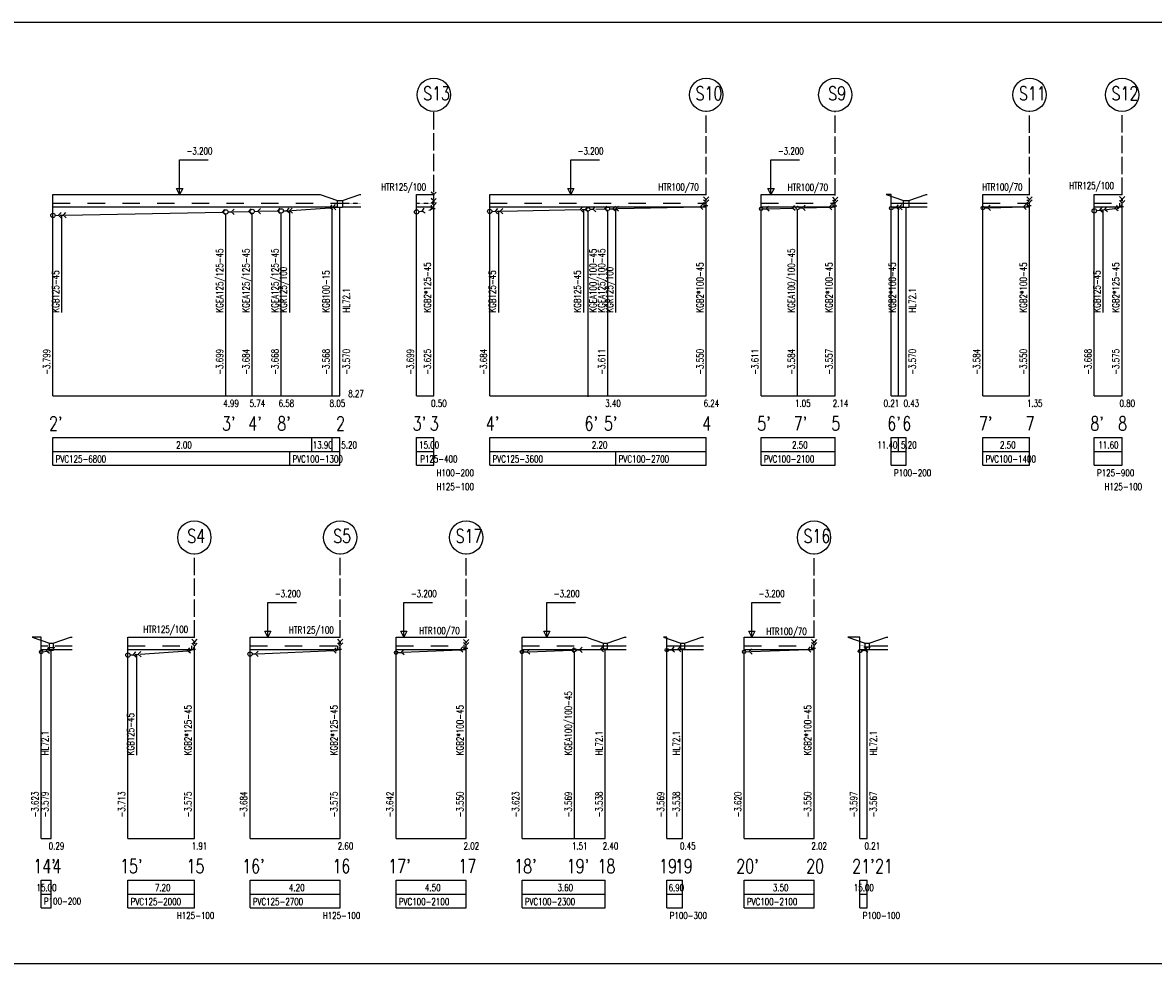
# Model space of a CAD drawing. Extents: x -388847 to -134749, y 81682 to 194994.
# Tile 2 of 23: x -366292 to -333698, y 110834 to 137952. Entities that reach past the tile are written whole.
import ezdxf

# ---------------------------------------------------------------- set-up
doc = ezdxf.new("R2010")
doc.units = 0
doc.header["$MEASUREMENT"] = 0
doc.linetypes.add('CARKOVANA_S', pattern=[6, 5, -1])
doc.linetypes.add('HYDROIZOLACE', pattern=[10, 5, -5])
for name, color, linetype in [('K0_PR721_KONSTRUKCE_TENKE', 7, 'Continuous'), ('K0_PR721_KONSTRUKCE_TLUSTE', 1, 'Continuous'), ('K0_PR721_POPIS_CARY', 7, 'Continuous'), ('K0_PR721_POPIS_TENKE', 7, 'Continuous'), ('K0_PR721_POPIS_TLUSTE', 1, 'Continuous'), ('K0_PR721_POTRUBI_TENKE', 7, 'Continuous'), ('K0_PR721_POTRUBI_TLUSTE', 1, 'Continuous')]:
    doc.layers.add(name, color=color, linetype=linetype)
doc.styles.add('SIMP_CZ', font='simplex.shx', dxfattribs={"width": 0.8})

msp = doc.modelspace()

# ---------------------------------------------------------------- linework, layer by layer
at = {"layer": 'K0_PR721_KONSTRUKCE_TENKE'}
for p, q in [((-365416.9, 132993.6), (-357718.9, 132993.6)), ((-357718.9, 132993.6), (-357218.9, 132823.6)), ((-357068.9, 132823.6), (-356568.9, 132993.6)), ((-356568.9, 132993.6), (-356543.9, 132993.6)), ((-354936.9, 132993.6), (-354441.9, 132993.6)), ((-352826.9, 132993.6), (-346587.9, 132993.6)), ((-345005.2, 132993.6), (-342866.2, 132993.6)), ((-341255.2, 132993.6), (-341397.2, 132993.6)), ((-341397.2, 132993.6), (-340897.2, 132823.6)), ((-340747.2, 132823.6), (-340247.2, 132993.6)), ((-340247.2, 132993.6), (-340222.2, 132993.6)), ((-338615.2, 132993.6), (-337267.2, 132993.6)), ((-335401.8, 132993.6), (-334600.8, 132993.6)), ((-365416.9, 132643.6), (-357218.9, 132643.6)), ((-357068.9, 132643.6), (-356543.9, 132643.6)), ((-354936.9, 132643.6), (-354441.9, 132643.6)), ((-352826.9, 132643.6), (-346587.9, 132643.6)), ((-345005.2, 132643.6), (-342866.2, 132643.6)), ((-341255.2, 132643.6), (-340897.2, 132643.6)), ((-340747.2, 132643.6), (-340222.2, 132643.6)), ((-338615.2, 132643.6), (-337267.2, 132643.6)), ((-335401.8, 132643.6), (-334600.8, 132643.6)), ((-365756.9, 120233.6), (-366018.9, 120233.6)), ((-366018.9, 120233.6), (-365518.9, 120060.6)), ((-365408.9, 120060.6), (-364908.9, 120233.6)), ((-364908.9, 120233.6), (-364863.9, 120233.6)), ((-363256.9, 120233.6), (-361341.9, 120233.6)), ((-359736.9, 120233.6), (-357134.9, 120233.6)), ((-355526.9, 120233.6), (-353504.9, 120233.6)), ((-351896.9, 120233.6), (-350050.9, 120233.6)), ((-350050.9, 120233.6), (-349550.9, 120060.6)), ((-349440.9, 120060.6), (-348940.9, 120233.6)), ((-348940.9, 120233.6), (-348895.9, 120233.6)), ((-347721.1, 120233.6), (-347822.1, 120233.6)), ((-347822.1, 120233.6), (-347322.1, 120060.6)), ((-347212.1, 120060.6), (-346712.1, 120233.6)), ((-346712.1, 120233.6), (-346667.1, 120233.6)), ((-345495.4, 120233.6), (-343480.4, 120233.6)), ((-342154.9, 120233.6), (-342503.9, 120233.6)), ((-342503.9, 120233.6), (-342003.9, 120060.6)), ((-341893.9, 120060.6), (-341393.9, 120233.6)), ((-341393.9, 120233.6), (-341348.9, 120233.6)), ((-365756.9, 119883.6), (-364863.9, 119883.6)), ((-363256.9, 119883.6), (-361341.9, 119883.6)), ((-359736.9, 119883.6), (-357134.9, 119883.6)), ((-355526.9, 119883.6), (-353504.9, 119883.6)), ((-351896.9, 119883.6), (-348895.9, 119883.6)), ((-347721.1, 119883.6), (-346667.1, 119883.6)), ((-345495.4, 119883.6), (-343480.4, 119883.6)), ((-342154.9, 119883.6), (-341348.9, 119883.6))]:
    msp.add_line(p, q, dxfattribs=at)
at = {"layer": 'K0_PR721_KONSTRUKCE_TLUSTE', "linetype": 'HYDROIZOLACE', "ltscale": 100}
for p, q in [((-365416.9, 132743.6), (-357293.9, 132743.6)), ((-352826.9, 132743.6), (-346587.9, 132743.6)), ((-345005.2, 132743.6), (-342866.2, 132743.6)), ((-341255.2, 132743.6), (-340972.2, 132743.6)), ((-340672.2, 132743.6), (-340222.2, 132743.6)), ((-338615.2, 132743.6), (-337267.2, 132743.6)), ((-335401.8, 132743.6), (-334600.8, 132743.6)), ((-365756.9, 119983.6), (-365563.9, 119983.6)), ((-365363.9, 119983.6), (-364863.9, 119983.6)), ((-363256.9, 119983.6), (-361341.9, 119983.6)), ((-359736.9, 119983.6), (-357134.9, 119983.6)), ((-355526.9, 119983.6), (-353504.9, 119983.6)), ((-351896.9, 119983.6), (-349595.9, 119983.6)), ((-349395.9, 119983.6), (-348895.9, 119983.6)), ((-347721.1, 119983.6), (-347367.1, 119983.6)), ((-347167.1, 119983.6), (-346667.1, 119983.6)), ((-345495.4, 119983.6), (-343480.4, 119983.6)), ((-341848.9, 119983.6), (-341348.9, 119983.6))]:
    msp.add_line(p, q, dxfattribs=at)
at = {"layer": 'K0_PR721_KONSTRUKCE_TLUSTE', "linetype": 'HYDROIZOLACE'}
for p, q in [((-356993.9, 132743.6), (-356543.9, 132743.6)), ((-354936.9, 132743.6), (-354441.9, 132743.6)), ((-342154.9, 119983.6), (-342048.9, 119983.6))]:
    msp.add_line(p, q, dxfattribs=at)
at = {"layer": 'K0_PR721_POPIS_CARY'}
for p, q in [((-317166.9, 137951.6), (-388846.9, 137951.6)), ((-361765.4, 132993.6), (-361765.4, 133993.6)), ((-361765.4, 133993.6), (-360940.4, 133993.6)), ((-350492.4, 132993.6), (-350492.4, 133993.6)), ((-350492.4, 133993.6), (-349667.4, 133993.6)), ((-344720.7, 132993.6), (-344720.7, 133993.6)), ((-344720.7, 133993.6), (-343895.7, 133993.6)), ((-365416.9, 132394.4), (-365416.9, 132993.6)), ((-361765.4, 132993.6), (-361852.9, 133168.6)), ((-361852.9, 133168.6), (-361677.9, 133168.6)), ((-361677.9, 133168.6), (-361765.4, 132993.6)), ((-354936.9, 132494.1), (-354936.9, 132993.6)), ((-352826.9, 132509.2), (-352826.9, 132993.6)), ((-350492.4, 132993.6), (-350579.9, 133168.6)), ((-350579.9, 133168.6), (-350404.9, 133168.6)), ((-350404.9, 133168.6), (-350492.4, 132993.6)), ((-345005.2, 132582.5), (-345005.2, 132993.6)), ((-344720.7, 132993.6), (-344808.2, 133168.6)), ((-344808.2, 133168.6), (-344633.2, 133168.6)), ((-344633.2, 133168.6), (-344720.7, 132993.6)), ((-341255.2, 132601.8), (-341255.2, 132993.6)), ((-338615.2, 132609.3), (-338615.2, 132993.6)), ((-335401.8, 132526), (-335401.8, 132993.6)), ((-346587.9, 132643.6), (-346587.9, 132729.4)), ((-342866.2, 132637), (-342866.2, 132722.4)), ((-337267.2, 132643.6), (-337267.2, 132729.1)), ((-334600.8, 132618.6), (-334600.8, 132705.5)), ((-365416.9, 127193.6), (-365416.9, 132394.4)), ((-365158.9, 129593.6), (-365158.9, 132399.6)), ((-360431.9, 127193.6), (-360431.9, 132431.6)), ((-359673.9, 127193.6), (-359673.9, 132446.7)), ((-358838.9, 127193.6), (-358838.9, 132463.5)), ((-358592.9, 129593.6), (-358592.9, 132530.9)), ((-357365.9, 127193.6), (-357365.9, 132625.9)), ((-357143.9, 127193.6), (-357143.9, 132623.6)), ((-354936.9, 127193.6), (-354936.9, 132494.1)), ((-354441.9, 132568.3), (-354441.9, 132651.9)), ((-354441.9, 127193.6), (-354441.9, 132568.3)), ((-352826.9, 127193.6), (-352826.9, 132509.2)), ((-352568.9, 129593.6), (-352568.9, 132514.8)), ((-350117.9, 129593.6), (-350117.9, 132567.6)), ((-349990.9, 127162.4), (-349990.9, 132520.6)), ((-349423.9, 127193.6), (-349423.9, 132532.5)), ((-349191.9, 129593.6), (-349191.9, 132587.5)), ((-346587.9, 127193.6), (-346587.9, 132643.6)), ((-345005.2, 127193.6), (-345005.2, 132582.5)), ((-343952.2, 127193.6), (-343952.2, 132559.3)), ((-342866.2, 127193.6), (-342866.2, 132637)), ((-341255.2, 127193.6), (-341255.2, 132601.8)), ((-341044.2, 127193.6), (-341044.2, 132625.9)), ((-340822.2, 127193.6), (-340822.2, 132623.6)), ((-338615.2, 127193.6), (-338615.2, 132609.3)), ((-337267.2, 127193.6), (-337267.2, 132643.6)), ((-335401.8, 127193.6), (-335401.8, 132526)), ((-335143.8, 129593.6), (-335143.8, 132555.8)), ((-334600.8, 127193.6), (-334600.8, 132618.6)), ((-365416.9, 125993.6), (-357143.9, 125993.6)), ((-365416.9, 125193.6), (-365416.9, 125993.6)), ((-357956.9, 125593.6), (-357956.9, 125993.6)), ((-357365.9, 125593.6), (-357365.9, 125993.6)), ((-357143.9, 125193.6), (-357143.9, 125993.6)), ((-354936.9, 125993.6), (-354441.9, 125993.6)), ((-354936.9, 125193.6), (-354936.9, 125993.6)), ((-354441.9, 125193.6), (-354441.9, 125993.6)), ((-352826.9, 125993.6), (-346587.9, 125993.6)), ((-352826.9, 125193.6), (-352826.9, 125993.6)), ((-346587.9, 125193.6), (-346587.9, 125993.6)), ((-345005.2, 125993.6), (-342866.2, 125993.6)), ((-345005.2, 125193.6), (-345005.2, 125993.6)), ((-342866.2, 125193.6), (-342866.2, 125993.6)), ((-341255.2, 125993.6), (-340822.2, 125993.6)), ((-341255.2, 125193.6), (-341255.2, 125993.6)), ((-341044.2, 125593.6), (-341044.2, 125993.6)), ((-340822.2, 125193.6), (-340822.2, 125993.6)), ((-338615.2, 125993.6), (-337267.2, 125993.6)), ((-338615.2, 125193.6), (-338615.2, 125993.6)), ((-337267.2, 125193.6), (-337267.2, 125993.6)), ((-335401.8, 125993.6), (-334600.8, 125993.6)), ((-335401.8, 125193.6), (-335401.8, 125993.6)), ((-334600.8, 125193.6), (-334600.8, 125993.6)), ((-365416.9, 125593.6), (-357143.9, 125593.6)), ((-358592.9, 125193.6), (-358592.9, 125593.6)), ((-354936.9, 125593.6), (-354441.9, 125593.6)), ((-352826.9, 125593.6), (-346587.9, 125593.6)), ((-349191.9, 125193.6), (-349191.9, 125593.6)), ((-345005.2, 125593.6), (-342866.2, 125593.6)), ((-341255.2, 125593.6), (-340822.2, 125593.6)), ((-338615.2, 125593.6), (-337267.2, 125593.6)), ((-335401.8, 125593.6), (-334600.8, 125593.6)), ((-365416.9, 125193.6), (-357143.9, 125193.6)), ((-354936.9, 125193.6), (-354441.9, 125193.6)), ((-352826.9, 125193.6), (-346587.9, 125193.6)), ((-345005.2, 125193.6), (-342866.2, 125193.6)), ((-341255.2, 125193.6), (-340822.2, 125193.6)), ((-338615.2, 125193.6), (-337267.2, 125193.6)), ((-335401.8, 125193.6), (-334600.8, 125193.6)), ((-359220.9, 120233.6), (-359220.9, 121233.6)), ((-359220.9, 121233.6), (-358395.9, 121233.6)), ((-355300.9, 120233.6), (-355300.9, 121233.6)), ((-355300.9, 121233.6), (-354475.9, 121233.6)), ((-351181.4, 120233.6), (-351181.4, 121233.6)), ((-351181.4, 121233.6), (-350356.4, 121233.6)), ((-345272.9, 120233.6), (-345272.9, 121233.6)), ((-345272.9, 121233.6), (-344447.9, 121233.6)), ((-359220.9, 120233.6), (-359308.4, 120408.6)), ((-359308.4, 120408.6), (-359133.4, 120408.6)), ((-359133.4, 120408.6), (-359220.9, 120233.6)), ((-355300.9, 120233.6), (-355388.4, 120408.6)), ((-355388.4, 120408.6), (-355213.4, 120408.6)), ((-355213.4, 120408.6), (-355300.9, 120233.6)), ((-351181.4, 120233.6), (-351268.9, 120408.6)), ((-351268.9, 120408.6), (-351093.9, 120408.6)), ((-351093.9, 120408.6), (-351181.4, 120233.6)), ((-345272.9, 120233.6), (-345360.4, 120408.6)), ((-345360.4, 120408.6), (-345185.4, 120408.6)), ((-345185.4, 120408.6), (-345272.9, 120233.6)), ((-365756.9, 119810.2), (-365756.9, 120233.6)), ((-363256.9, 119720.9), (-363256.9, 120233.6)), ((-361341.9, 119858.6), (-361341.9, 119949.8)), ((-359736.9, 119749.1), (-359736.9, 120233.6)), ((-357134.9, 119858.6), (-357134.9, 119952.8)), ((-355526.9, 119792), (-355526.9, 120233.6)), ((-353504.9, 119883.6), (-353504.9, 119967.3)), ((-351896.9, 119810.3), (-351896.9, 120233.6)), ((-347721.1, 119864.1), (-347721.1, 120233.6)), ((-345495.4, 119813.9), (-345495.4, 120233.6)), ((-343480.4, 119883.6), (-343480.4, 119968.2)), ((-342154.9, 119836.2), (-342154.9, 120233.6)), ((-365756.9, 114433.6), (-365756.9, 119810.2)), ((-365463.9, 114433.6), (-365463.9, 119854.2)), ((-363256.9, 114433.6), (-363256.9, 119720.9)), ((-362998.9, 116833.6), (-362998.9, 119739.4)), ((-361341.9, 114433.6), (-361341.9, 119858.6)), ((-359736.9, 114433.6), (-359736.9, 119749.1)), ((-357134.9, 114433.6), (-357134.9, 119858.6)), ((-355526.9, 114433.6), (-355526.9, 119792)), ((-353504.9, 114433.6), (-353504.9, 119883.6)), ((-351896.9, 114433.6), (-351896.9, 119810.3)), ((-350382.9, 114433.6), (-350382.9, 119814.1)), ((-349495.9, 114433.6), (-349495.9, 119895.6)), ((-347721.1, 114433.6), (-347721.1, 119864.1)), ((-347267.1, 114433.6), (-347267.1, 119895.6)), ((-345495.4, 114433.6), (-345495.4, 119813.9)), ((-343480.4, 114433.6), (-343480.4, 119883.6)), ((-342154.9, 114433.6), (-342154.9, 119836.2)), ((-341948.9, 114433.6), (-341948.9, 119867)), ((-365756.9, 113233.6), (-365463.9, 113233.6)), ((-365756.9, 112433.6), (-365756.9, 113233.6)), ((-365463.9, 112433.6), (-365463.9, 113233.6)), ((-363256.9, 113233.6), (-361341.9, 113233.6)), ((-363256.9, 112433.6), (-363256.9, 113233.6)), ((-361341.9, 112433.6), (-361341.9, 113233.6)), ((-359736.9, 113233.6), (-357134.9, 113233.6)), ((-359736.9, 112433.6), (-359736.9, 113233.6)), ((-357134.9, 112433.6), (-357134.9, 113233.6)), ((-355526.9, 113233.6), (-353504.9, 113233.6)), ((-355526.9, 112433.6), (-355526.9, 113233.6)), ((-353504.9, 112433.6), (-353504.9, 113233.6)), ((-351896.9, 113233.6), (-349495.9, 113233.6)), ((-351896.9, 112433.6), (-351896.9, 113233.6)), ((-349495.9, 112433.6), (-349495.9, 113233.6)), ((-347721.1, 113233.6), (-347267.1, 113233.6)), ((-347721.1, 112433.6), (-347721.1, 113233.6)), ((-347267.1, 112433.6), (-347267.1, 113233.6)), ((-345495.4, 113233.6), (-343480.4, 113233.6)), ((-345495.4, 112433.6), (-345495.4, 113233.6)), ((-343480.4, 112433.6), (-343480.4, 113233.6)), ((-342154.9, 113233.6), (-341948.9, 113233.6)), ((-342154.9, 112433.6), (-342154.9, 113233.6)), ((-341948.9, 112433.6), (-341948.9, 113233.6)), ((-365756.9, 112833.6), (-365463.9, 112833.6)), ((-363256.9, 112833.6), (-361341.9, 112833.6)), ((-359736.9, 112833.6), (-357134.9, 112833.6)), ((-355526.9, 112833.6), (-353504.9, 112833.6)), ((-351896.9, 112833.6), (-349495.9, 112833.6)), ((-347721.1, 112833.6), (-347267.1, 112833.6)), ((-345495.4, 112833.6), (-343480.4, 112833.6)), ((-342154.9, 112833.6), (-341948.9, 112833.6)), ((-365756.9, 112433.6), (-365463.9, 112433.6)), ((-363256.9, 112433.6), (-361341.9, 112433.6)), ((-359736.9, 112433.6), (-357134.9, 112433.6)), ((-355526.9, 112433.6), (-353504.9, 112433.6)), ((-351896.9, 112433.6), (-349495.9, 112433.6)), ((-347721.1, 112433.6), (-347267.1, 112433.6)), ((-345495.4, 112433.6), (-343480.4, 112433.6)), ((-342154.9, 112433.6), (-341948.9, 112433.6)), ((-388846.9, 110833.6), (-317166.9, 110833.6))]:
    msp.add_line(p, q, dxfattribs=at)
at = {"layer": 'K0_PR721_POPIS_CARY', "linetype": 'CARKOVANA_S', "ltscale": 100}
for p, q in [((-354441.9, 133068.6), (-354441.9, 135392.6)), ((-346587.9, 132978.6), (-346587.9, 135392.6)), ((-342866.2, 132971.6), (-342866.2, 135392.6)), ((-337267.2, 132978.6), (-337267.2, 135392.6)), ((-334600.8, 132984.6), (-334600.8, 135392.6)), ((-361341.9, 120224.6), (-361341.9, 122632.6)), ((-357134.9, 120224.6), (-357134.9, 122632.6)), ((-353504.9, 120218.6), (-353504.9, 122632.6)), ((-343480.4, 120218.6), (-343480.4, 122632.6))]:
    msp.add_line(p, q, dxfattribs=at)
at = {"layer": 'K0_PR721_POPIS_CARY'}
for centre in [(-354441.9, 135872.6), (-346587.9, 135872.6), (-342866.2, 135872.6), (-337267.2, 135872.6), (-334600.8, 135872.6), (-361341.9, 123112.6), (-357134.9, 123112.6), (-353504.9, 123112.6), (-343480.4, 123112.6)]:
    msp.add_circle(centre, 480, dxfattribs=at)
at = {"layer": 'K0_PR721_POPIS_TLUSTE'}
for p, q in [((-365416.9, 127193.6), (-357143.9, 127193.6)), ((-354936.9, 127193.6), (-354441.9, 127193.6)), ((-352826.9, 127193.6), (-346587.9, 127193.6)), ((-345005.2, 127193.6), (-342866.2, 127193.6)), ((-341255.2, 127193.6), (-340822.2, 127193.6)), ((-338615.2, 127193.6), (-337267.2, 127193.6)), ((-335401.8, 127193.6), (-334600.8, 127193.6)), ((-365756.9, 114433.6), (-365463.9, 114433.6)), ((-363256.9, 114433.6), (-361341.9, 114433.6)), ((-359736.9, 114433.6), (-357134.9, 114433.6)), ((-355526.9, 114433.6), (-353504.9, 114433.6)), ((-351896.9, 114433.6), (-349495.9, 114433.6)), ((-347721.1, 114433.6), (-347267.1, 114433.6)), ((-345495.4, 114433.6), (-343480.4, 114433.6)), ((-342154.9, 114433.6), (-341948.9, 114433.6))]:
    msp.add_line(p, q, dxfattribs=at)
at = {"layer": 'K0_PR721_POTRUBI_TENKE'}
for p, q in [((-354441.9, 132993.6), (-354516.9, 133068.6)), ((-354366.9, 133068.6), (-354441.9, 132993.6)), ((-357436.2, 132616.1), (-357372.3, 132700.7)), ((-357343.9, 132627.1), (-357273, 132705.9)), ((-357293.9, 132743.6), (-356993.9, 132743.6)), ((-357218.9, 132823.6), (-357068.9, 132823.6)), ((-357218.9, 132623.6), (-357218.9, 132823.6)), ((-357068.9, 132823.6), (-357068.9, 132623.6)), ((-354441.9, 132809.6), (-354516.9, 132884.6)), ((-354441.9, 132693.9), (-354516.9, 132768.9)), ((-354510.5, 132583.3), (-354510.5, 132689.3)), ((-354481.9, 132758.6), (-354441.9, 132809.6)), ((-354366.9, 132884.6), (-354441.9, 132809.6)), ((-354441.9, 132809.6), (-354441.9, 132758.6)), ((-354366.9, 132768.9), (-354441.9, 132693.9)), ((-349511.9, 132580.6), (-349438.5, 132657.2)), ((-349276.9, 132585.7), (-349203.6, 132662.3)), ((-349191.9, 132587.5), (-349118.5, 132664.1)), ((-346760.6, 132639.9), (-346687.2, 132716.5)), ((-346587.9, 132853.6), (-346662.9, 132928.6)), ((-346587.9, 132768.4), (-346662.9, 132843.4)), ((-346648, 132669.3), (-346648, 132775.4)), ((-346541.9, 132669.3), (-346648, 132669.3)), ((-346627.9, 132820.6), (-346587.9, 132853.6)), ((-346512.9, 132928.6), (-346587.9, 132853.6)), ((-346587.9, 132853.6), (-346587.9, 132820.6)), ((-346512.9, 132843.4), (-346587.9, 132768.4)), ((-344853.2, 132586.4), (-344780.2, 132663.3)), ((-344104.2, 132605.5), (-344031.2, 132682.3)), ((-343809.2, 132612.9), (-343736.2, 132689.8)), ((-343038.9, 132632.6), (-342965.8, 132709.4)), ((-342866.2, 132846.6), (-342941.2, 132921.6)), ((-342866.2, 132761.4), (-342941.2, 132836.4)), ((-342926.3, 132662.3), (-342926.3, 132768.4)), ((-342820.2, 132662.3), (-342926.3, 132662.3)), ((-342906.2, 132813.6), (-342866.2, 132846.6)), ((-342791.2, 132921.6), (-342866.2, 132846.6)), ((-342866.2, 132846.6), (-342866.2, 132813.6)), ((-342791.2, 132836.4), (-342866.2, 132761.4)), ((-341113.1, 132618), (-341047.1, 132701.1)), ((-341022.2, 132627.1), (-340951.3, 132705.9)), ((-340972.2, 132743.6), (-340672.2, 132743.6)), ((-340897.2, 132823.6), (-340747.2, 132823.6)), ((-340897.2, 132623.6), (-340897.2, 132823.6)), ((-340747.2, 132823.6), (-340747.2, 132623.6)), ((-338472.2, 132612.9), (-338399.2, 132689.8)), ((-337439.9, 132639.2), (-337366.8, 132716.1)), ((-337267.2, 132853.6), (-337342.2, 132928.6)), ((-337267.2, 132768.1), (-337342.2, 132843.1)), ((-337327.3, 132668.9), (-337327.3, 132775)), ((-337221.2, 132668.9), (-337327.3, 132668.9)), ((-337307.2, 132820.6), (-337267.2, 132853.6)), ((-337192.2, 132928.6), (-337267.2, 132853.6)), ((-337267.2, 132853.6), (-337267.2, 132820.6)), ((-337192.2, 132843.1), (-337267.2, 132768.1)), ((-334795.4, 132596.1), (-334729.6, 132679.2)), ((-334600.8, 132859.6), (-334675.8, 132934.6)), ((-334600.8, 132747.5), (-334675.8, 132822.5)), ((-334669.4, 132636.9), (-334669.4, 132743)), ((-334640.8, 132808.6), (-334600.8, 132859.6)), ((-334525.8, 132934.6), (-334600.8, 132859.6)), ((-334600.8, 132859.6), (-334600.8, 132808.6)), ((-334525.8, 132822.5), (-334600.8, 132747.5)), ((-365255.9, 132397.6), (-365182.4, 132474.1)), ((-365179.4, 132324.1), (-365255.9, 132397.6)), ((-365116.9, 132400.4), (-365043.4, 132476.9)), ((-365040.4, 132326.9), (-365116.9, 132400.4)), ((-360532.9, 132492.1), (-360459.4, 132568.6)), ((-360456.4, 132418.6), (-360532.9, 132492.1)), ((-360270.9, 132497.3), (-360197.4, 132573.8)), ((-360194.4, 132423.8), (-360270.9, 132497.3)), ((-359774.9, 132507.2), (-359701.4, 132583.7)), ((-359698.4, 132433.7), (-359774.9, 132507.2)), ((-359512.9, 132512.5), (-359439.4, 132588.9)), ((-359436.4, 132439), (-359512.9, 132512.5)), ((-358939.9, 132523.9), (-358866.4, 132600.4)), ((-358863.4, 132450.4), (-358939.9, 132523.9)), ((-358677.9, 132529.2), (-358604.4, 132605.7)), ((-358601.4, 132455.7), (-358677.9, 132529.2)), ((-358627.9, 132530.2), (-358592.9, 132530.9)), ((-358592.9, 132530.9), (-358627.1, 132490.2)), ((-358592.9, 132530.9), (-358519.4, 132607.4)), ((-358516.4, 132457.4), (-358592.9, 132530.9)), ((-357351.6, 132552.2), (-357436.2, 132616.1)), ((-357265.1, 132556.1), (-357343.9, 132627.1)), ((-357068.9, 132623.6), (-357218.9, 132623.6)), ((-354777.7, 132518), (-354714.6, 132603.3)), ((-354692.4, 132454.9), (-354777.7, 132518)), ((-354404.4, 132583.3), (-354510.5, 132583.3)), ((-352665.9, 132512.7), (-352592.6, 132589.3)), ((-352589.3, 132439.3), (-352665.9, 132512.7)), ((-352526.9, 132515.7), (-352453.5, 132592.3)), ((-352450.3, 132442.3), (-352526.9, 132515.7)), ((-350214.9, 132565.5), (-350141.5, 132642.1)), ((-350138.3, 132492.1), (-350214.9, 132565.5)), ((-350075.9, 132568.5), (-350002.8, 132645.3)), ((-350075.9, 132568.5), (-350002.5, 132645.1)), ((-349999.3, 132495.1), (-350075.9, 132568.5)), ((-349999, 132495.4), (-350075.9, 132568.5)), ((-349847.9, 132574.3), (-349774.9, 132651.1)), ((-349771.1, 132501.2), (-349847.9, 132574.3)), ((-349435.3, 132507.3), (-349511.9, 132580.6)), ((-349200.3, 132512.3), (-349276.9, 132585.7)), ((-349226.9, 132586.8), (-349191.9, 132587.5)), ((-349191.9, 132587.5), (-349226, 132546.8)), ((-349115.3, 132514.2), (-349191.9, 132587.5)), ((-346684, 132566.5), (-346760.6, 132639.9)), ((-344776.4, 132513.3), (-344853.2, 132586.4)), ((-344027.4, 132532.4), (-344104.2, 132605.5)), ((-343732.4, 132539.9), (-343809.2, 132612.9)), ((-342962, 132559.5), (-343038.9, 132632.6)), ((-341030.1, 132552), (-341113.1, 132618)), ((-340943.4, 132556.1), (-341022.2, 132627.1)), ((-340747.2, 132623.6), (-340897.2, 132623.6)), ((-338395.4, 132539.9), (-338472.2, 132612.9)), ((-337363, 132566.1), (-337439.9, 132639.2)), ((-335241.9, 132544.4), (-335176, 132627.6)), ((-335158.7, 132478.6), (-335241.9, 132544.4)), ((-335102.1, 132560.6), (-335036.2, 132643.7)), ((-335019, 132494.7), (-335102.1, 132560.6)), ((-334712.3, 132530.2), (-334795.4, 132596.1)), ((-334563.3, 132636.9), (-334669.4, 132636.9)), ((-365518.9, 120060.6), (-365408.9, 120060.6)), ((-365518.9, 119854.2), (-365518.9, 120060.6)), ((-365408.9, 120060.6), (-365408.9, 119854.2)), ((-361341.9, 120099.6), (-361416.9, 120174.6)), ((-361341.9, 119991.8), (-361416.9, 120066.8)), ((-361410.5, 119881.2), (-361410.5, 119987.3)), ((-361381.9, 120048.6), (-361341.9, 120099.6)), ((-361266.9, 120174.6), (-361341.9, 120099.6)), ((-361341.9, 120099.6), (-361341.9, 120048.6)), ((-361266.9, 120066.8), (-361341.9, 119991.8)), ((-357134.9, 120099.6), (-357209.9, 120174.6)), ((-357134.9, 119994.8), (-357209.9, 120069.8)), ((-357203.5, 119884.2), (-357203.5, 119990.2)), ((-357174.9, 120048.6), (-357134.9, 120099.6)), ((-357059.9, 120174.6), (-357134.9, 120099.6)), ((-357134.9, 120099.6), (-357134.9, 120048.6)), ((-357059.9, 120069.8), (-357134.9, 119994.8)), ((-353677.5, 119875.8), (-353606, 119954.1)), ((-353504.9, 120093.6), (-353579.9, 120168.6)), ((-353504.9, 120006.3), (-353579.9, 120081.3)), ((-353565, 119907.2), (-353565, 120013.3)), ((-353544.9, 120060.6), (-353504.9, 120093.6)), ((-353429.9, 120168.6), (-353504.9, 120093.6)), ((-353504.9, 120093.6), (-353504.9, 120060.6)), ((-353429.9, 120081.3), (-353504.9, 120006.3)), ((-350240, 119869.2), (-350167.7, 119946.8)), ((-349627.8, 119890.9), (-349555.5, 119968.5)), ((-349595.9, 119983.6), (-349395.9, 119983.6)), ((-349550.9, 120060.6), (-349440.9, 120060.6)), ((-349550.9, 119895.6), (-349550.9, 120060.6)), ((-349440.9, 120060.6), (-349440.9, 119895.6)), ((-347578.4, 119874), (-347508.8, 119954)), ((-347398.8, 119886.5), (-347329.2, 119966.5)), ((-347367.1, 119983.6), (-347167.1, 119983.6)), ((-347322.1, 120060.6), (-347212.1, 120060.6)), ((-347322.1, 119895.6), (-347322.1, 120060.6)), ((-347212.1, 120060.6), (-347212.1, 119895.6)), ((-343653, 119877.6), (-343580.7, 119955.2)), ((-343480.4, 120093.6), (-343555.4, 120168.6)), ((-343480.4, 120007.2), (-343555.4, 120082.2)), ((-343540.5, 119908.1), (-343540.5, 120014.2)), ((-343520.4, 120060.6), (-343480.4, 120093.6)), ((-343405.4, 120168.6), (-343480.4, 120093.6)), ((-343480.4, 120093.6), (-343480.4, 120060.6)), ((-343405.4, 120082.2), (-343480.4, 120007.2)), ((-342048.9, 119955), (-341848.9, 119955)), ((-342003.9, 120060.6), (-341893.9, 120060.6)), ((-342003.9, 119867), (-342003.9, 120060.6)), ((-341893.9, 120060.6), (-341893.9, 119867)), ((-365606.6, 119832.8), (-365543.6, 119918.1)), ((-365521.3, 119769.7), (-365606.6, 119832.8)), ((-365563.9, 119942.2), (-365363.9, 119942.2)), ((-365408.9, 119854.2), (-365518.9, 119854.2)), ((-363096.3, 119732.4), (-363026.9, 119812.6)), ((-363016.1, 119663), (-363096.3, 119732.4)), ((-362957, 119742.4), (-362887.6, 119822.6)), ((-362876.8, 119673), (-362957, 119742.4)), ((-361536.9, 119844.6), (-361467.5, 119924.8)), ((-361456.8, 119775.1), (-361536.9, 119844.6)), ((-361304.4, 119881.2), (-361410.5, 119881.2)), ((-359576, 119755.9), (-359504.3, 119834)), ((-359498, 119684.1), (-359576, 119755.9)), ((-357330.1, 119850.4), (-357258.3, 119928.5)), ((-357252, 119778.6), (-357330.1, 119850.4)), ((-357097.4, 119884.2), (-357203.5, 119884.2)), ((-355375.1, 119798.8), (-355303.5, 119877.2)), ((-355296.7, 119727.3), (-355375.1, 119798.8)), ((-353599.2, 119804.2), (-353677.5, 119875.8)), ((-353458.9, 119907.2), (-353565, 119907.2)), ((-351745, 119815.7), (-351672.7, 119893.4)), ((-351667.4, 119743.5), (-351745, 119815.7)), ((-350467.8, 119861.1), (-350395.6, 119938.7)), ((-350390.2, 119788.8), (-350467.8, 119861.1)), ((-350162.4, 119796.9), (-350240, 119869.2)), ((-349550.2, 119818.6), (-349627.8, 119890.9)), ((-349440.9, 119895.6), (-349550.9, 119895.6)), ((-347498.4, 119804.4), (-347578.4, 119874)), ((-347318.8, 119816.8), (-347398.8, 119886.5)), ((-347212.1, 119895.6), (-347322.1, 119895.6)), ((-345343.5, 119819.2), (-345271.1, 119896.7)), ((-345265.9, 119746.8), (-345343.5, 119819.2)), ((-343575.5, 119805.3), (-343653, 119877.6)), ((-343434.4, 119908.1), (-343540.5, 119908.1)), ((-342013.5, 119857.4), (-341950.4, 119942.7)), ((-341928.2, 119794.3), (-342013.5, 119857.4)), ((-341893.9, 119867), (-342003.9, 119867))]:
    msp.add_line(p, q, dxfattribs=at)
for centre, radius in [((-343952.2, 132609.3), 50), ((-338615.2, 132609.3), 50), ((-365416.9, 132394.4), 62.5), ((-360431.9, 132494.1), 62.5), ((-359673.9, 132509.2), 62.5), ((-358838.9, 132526), 62.5), ((-354936.9, 132494.1), 62.5), ((-352826.9, 132509.2), 62.5), ((-349990.9, 132570.6), 50), ((-349423.9, 132582.5), 50), ((-345005.2, 132582.5), 50), ((-341255.2, 132601.8), 50), ((-335401.8, 132526), 62.5), ((-365756.9, 119810.2), 50), ((-363256.9, 119720.9), 62.5), ((-359736.9, 119749.1), 62.5), ((-355526.9, 119792), 50), ((-351896.9, 119810.3), 50), ((-350382.9, 119864.1), 50), ((-347721.1, 119864.1), 50), ((-345495.4, 119813.9), 50), ((-342154.9, 119836.2), 50)]:
    msp.add_circle(centre, radius, dxfattribs=at)
at = {"layer": 'K0_PR721_POTRUBI_TLUSTE'}
for p, q in [((-354441.9, 132859.6), (-354441.9, 132993.6)), ((-354441.9, 132651.9), (-354441.9, 132693.9)), ((-346675.6, 132641.7), (-346648, 132669.3)), ((-346612.6, 132704.6), (-346587.9, 132729.4)), ((-346587.9, 132729.4), (-346587.9, 132768.4)), ((-342953.9, 132634.7), (-342926.3, 132662.3)), ((-342890.9, 132697.7), (-342866.2, 132722.4)), ((-342866.2, 132722.4), (-342866.2, 132761.4)), ((-337354.9, 132641.4), (-337327.3, 132668.9)), ((-337291.9, 132704.3), (-337267.2, 132729.1)), ((-337267.2, 132729.1), (-337267.2, 132768.1)), ((-334634, 132672.3), (-334600.8, 132705.5)), ((-334600.8, 132705.5), (-334600.8, 132747.5)), ((-365354.4, 132395.6), (-365255.9, 132397.6)), ((-365205.9, 132398.6), (-365158.9, 132399.6)), ((-365158.9, 132399.6), (-365116.9, 132400.4)), ((-365066.9, 132401.4), (-360532.9, 132492.1)), ((-360482.9, 132493.1), (-360494.4, 132492.9)), ((-360369.4, 132495.4), (-360270.9, 132497.3)), ((-360220.9, 132498.3), (-359774.9, 132507.2)), ((-359724.9, 132508.2), (-359736.4, 132508)), ((-359611.4, 132510.5), (-359512.9, 132512.5)), ((-359462.9, 132513.5), (-358939.9, 132523.9)), ((-358889.9, 132524.9), (-358901.4, 132524.7)), ((-358776.4, 132527.2), (-358677.9, 132529.2)), ((-358542.9, 132531.9), (-357436.2, 132616.1)), ((-357386.7, 132623), (-357365.9, 132625.9)), ((-357365.9, 132625.9), (-357343.9, 132627.1)), ((-357293.9, 132629.7), (-357218.9, 132633.6)), ((-354875.1, 132503.4), (-354777.7, 132518)), ((-354586.7, 132546.6), (-354540.2, 132553.6)), ((-354540.2, 132553.6), (-354510.5, 132583.3)), ((-354475.1, 132618.6), (-354441.9, 132651.9)), ((-352764.4, 132510.6), (-352665.9, 132512.7)), ((-352615.9, 132513.8), (-352568.9, 132514.8)), ((-352568.9, 132514.8), (-352526.9, 132515.7)), ((-352476.9, 132516.8), (-350214.9, 132565.5)), ((-350164.9, 132566.6), (-350117.9, 132567.6)), ((-350117.9, 132567.6), (-350075.9, 132568.5)), ((-350025.9, 132569.7), (-350040.9, 132569.3)), ((-349940.9, 132571.9), (-349847.9, 132574.3)), ((-349768.9, 132575.1), (-349511.9, 132580.6)), ((-349461.9, 132581.7), (-349473.9, 132581.5)), ((-349373.9, 132583.6), (-349276.9, 132585.7)), ((-349141.9, 132588.6), (-346760.6, 132639.9)), ((-346710.6, 132641), (-346675.6, 132641.7)), ((-344955.2, 132583.8), (-344853.2, 132586.4)), ((-344803.3, 132587.7), (-344104.2, 132605.5)), ((-343987.2, 132608.4), (-344002.2, 132608)), ((-343902.2, 132610.6), (-343809.2, 132612.9)), ((-343759.3, 132614.2), (-343038.9, 132632.6)), ((-342988.9, 132633.8), (-342953.9, 132634.7)), ((-341205.5, 132607.5), (-341113.1, 132618)), ((-341065.1, 132623.5), (-341044.2, 132625.9)), ((-341044.2, 132625.9), (-341022.2, 132627.1)), ((-340972.2, 132629.7), (-340897.2, 132633.6)), ((-338565.2, 132610.6), (-338472.2, 132612.9)), ((-338422.3, 132614.2), (-337439.9, 132639.2)), ((-337389.9, 132640.5), (-337354.9, 132641.4)), ((-335339.7, 132533.1), (-335241.9, 132544.4)), ((-335190.5, 132550.4), (-335143.8, 132555.8)), ((-335143.8, 132555.8), (-335102.1, 132560.6)), ((-335052.4, 132566.4), (-334795.4, 132596.1)), ((-334745.8, 132601.8), (-334699.1, 132607.2)), ((-334699.1, 132607.2), (-334669.4, 132636.9)), ((-361375.1, 119916.6), (-361341.9, 119949.8)), ((-361341.9, 119949.8), (-361341.9, 119991.8)), ((-357168.1, 119919.5), (-357134.9, 119952.8)), ((-357134.9, 119952.8), (-357134.9, 119994.8)), ((-353529.6, 119942.6), (-353504.9, 119967.3)), ((-353504.9, 119967.3), (-353504.9, 120006.3)), ((-343505.1, 119943.5), (-343480.4, 119968.2)), ((-343480.4, 119968.2), (-343480.4, 120007.2)), ((-365707.5, 119817.6), (-365606.6, 119832.8)), ((-365545, 119842), (-365463.9, 119854.2)), ((-363194.6, 119725.4), (-363096.3, 119732.4)), ((-363045.8, 119736.1), (-362998.9, 119739.4)), ((-362998.9, 119739.4), (-362957, 119742.4)), ((-362907.1, 119746), (-361536.9, 119844.6)), ((-361487.1, 119848.2), (-361440.2, 119851.5)), ((-361440.2, 119851.5), (-361410.5, 119881.2)), ((-359674.5, 119751.7), (-359576, 119755.9)), ((-359526.1, 119758), (-357330.1, 119850.4)), ((-357280.1, 119852.5), (-357233.2, 119854.5)), ((-357233.2, 119854.5), (-357203.5, 119884.2)), ((-355477, 119794.2), (-355375.1, 119798.8)), ((-355325.1, 119801.1), (-353677.5, 119875.8)), ((-353627.5, 119878), (-353592.6, 119879.6)), ((-353592.6, 119879.6), (-353565, 119907.2)), ((-351846.9, 119812.1), (-351745, 119815.7)), ((-351695, 119817.5), (-350467.8, 119861.1)), ((-350417.9, 119862.9), (-350432.9, 119862.3)), ((-350332.9, 119865.9), (-350240, 119869.2)), ((-350190, 119870.9), (-349627.8, 119890.9)), ((-349577.8, 119892.7), (-349495.9, 119895.6)), ((-347671.2, 119867.6), (-347578.4, 119874)), ((-347528.6, 119877.5), (-347398.8, 119886.5)), ((-347348.9, 119889.9), (-347267.1, 119895.6)), ((-345445.4, 119815.6), (-345343.5, 119819.2)), ((-345293.5, 119820.9), (-343653, 119877.6)), ((-343603.1, 119879.4), (-343568.1, 119880.6)), ((-343568.1, 119880.6), (-343540.5, 119908.1)), ((-342105.5, 119843.6), (-342013.5, 119857.4)), ((-342030, 119854.9), (-341948.9, 119867))]:
    msp.add_line(p, q, dxfattribs=at)

# ---------------------------------------------------------------- texts
at = {"layer": 'K0_PR721_POPIS_TENKE', "style": 'SIMP_CZ', "width": 0.75}
for s, p in [('-3.200', (-361565.4, 134153.6)), ('-3.200', (-350292.4, 134153.6)), ('-3.200', (-344520.7, 134153.6)), ('HTR125/100', (-355956.3, 133110)), ('HTR100/70', (-347967.5, 133109.5)), ('HTR100/70', (-344239.8, 133103.7)), ('HTR100/70', (-338633.4, 133116.7)), ('HTR125/100', (-336127.2, 133149.2)), ('  8.27', (-357110.3, 127156.6)), ('  4.99', (-360713.1, 126873.6)), ('  5.74', (-359955.1, 126873.6)), ('  6.58', (-359120.1, 126873.6)), ('  8.05', (-357647.2, 126873.6)), ('  0.50', (-354723.1, 126873.6)), ('  3.40', (-349705.1, 126873.6)), ('  6.24', (-346869.2, 126873.6)), ('  1.05', (-344233.5, 126873.6)), ('  2.14', (-343147.5, 126873.6)), ('  0.21', (-341679.1, 126873.6)), ('  0.43', (-341103.5, 126873.6)), ('  1.35', (-337548.4, 126873.6)), ('  0.80', (-334882.1, 126873.6)), (' 2.00', (-361968.1, 125673.6)), ('13.90', (-357930, 125673.6)), (' 5.20', (-357208.3, 125673.6)), ('15.00', (-354863, 125673.6)), (' 2.20', (-349988.7, 125673.6)), (' 2.50', (-344217, 125673.6)), ('11.40', (-341654.5, 125673.6)), (' 5.20', (-341075.1, 125673.6)), (' 2.50', (-338222.4, 125673.6)), ('11.60', (-335282.6, 125673.6)), ('PVC125-6800', (-365336.9, 125273.6)), ('PVC100-1300', (-358512.9, 125273.6)), ('P125-400', (-354831.1, 125273.9)), ('PVC125-3600', (-352746.9, 125273.6)), ('PVC100-2700', (-349111.9, 125273.6)), ('PVC100-2100', (-344925.2, 125273.6)), ('PVC100-1400', (-338535.2, 125273.6)), ('H100-200', (-354361.9, 124873.6)), ('P100-200', (-341175.2, 124873.6)), ('P125-900', (-335321.8, 124873.6)), ('H125-100', (-354361.9, 124473.6)), ('H125-100', (-335105.2, 124473.6)), ('-3.200', (-359020.9, 121393.6)), ('-3.200', (-355100.9, 121393.6)), ('-3.200', (-350981.4, 121393.6)), ('-3.200', (-345072.9, 121393.6)), ('HTR125/100', (-362811.9, 120362.2)), ('HTR125/100', (-358613.9, 120341.8)), ('HTR100/70', (-354857.4, 120325.2)), ('HTR100/70', (-344854.1, 120302.6)), ('  0.29', (-365745.1, 114113.6)), ('  1.91', (-361623.2, 114113.6)), ('  2.60', (-357416.2, 114113.6)), ('  2.02', (-353786.1, 114113.6)), ('  1.51', (-350664.1, 114113.6)), ('  2.40', (-349777.1, 114113.6)), ('  0.45', (-347548.4, 114113.6)), ('  2.02', (-343761.6, 114113.6)), ('  0.21', (-342230.1, 114113.6)), ('15.00', (-365891.6, 112913.6)), (' 7.20', (-362580.7, 112913.6)), (' 4.20', (-358717.2, 112913.6)), (' 4.50', (-354797.1, 112913.6)), (' 3.60', (-350977.6, 112913.6)), (' 6.90', (-347775.4, 112913.6)), (' 3.50', (-344769.1, 112913.6)), ('15.00', (-342333.1, 112913.6)), ('P100-200', (-365676.9, 112526.8)), ('PVC125-2000', (-363176.9, 112513.6)), ('PVC125-2700', (-359656.9, 112513.6)), ('PVC100-2100', (-355446.9, 112513.6)), ('PVC100-2300', (-351816.9, 112513.6)), ('PVC100-2100', (-345415.4, 112513.6)), ('H125-100', (-361846.2, 112113.6)), ('H125-100', (-357639.2, 112113.6)), ('P100-300', (-347641.1, 112113.6)), ('P100-100', (-342074.9, 112113.6))]:
    msp.add_text(s, height=200, dxfattribs=at).set_placement(p)
for s, p in [('KGEA125/125-45', (-360511.9, 129593.6)), ('KGEA125/125-45', (-359753.9, 129593.6)), ('KGEA125/125-45', (-358918.9, 129593.6)), ('KGEA100/100-45', (-349751.1, 129590.4)), ('KGEA125/100-45', (-349503.9, 129593.6)), ('KGEA100/100-45', (-344032.2, 129593.6)), ('KGR125/100', (-358672.9, 129593.6)), ('KGB2*125-45', (-354521.9, 129593.6)), ('KGR125/100', (-349271.9, 129593.6)), ('KGB2*100-45', (-346667.9, 129593.6)), ('KGB2*100-45', (-342946.2, 129593.6)), ('KGB2*100-45', (-341124.2, 129593.6)), ('KGB2*100-45', (-337347.2, 129593.6)), ('KGB2*125-45', (-334680.8, 129593.6)), ('KGB125-45', (-365238.9, 129593.6)), ('KGB100-15', (-357445.9, 129593.6)), ('KGB125-45', (-352648.9, 129593.6)), ('KGB125-45', (-350197.9, 129593.6)), ('KGB125-45', (-335223.8, 129593.6)), ('HL72.1', (-356861.8, 129593.6)), ('HL72.1', (-340546.1, 129593.6)), ('  -3.799', (-365496.9, 127593.6)), ('  -3.699', (-360511.9, 127593.6)), ('  -3.684', (-359753.9, 127593.6)), ('  -3.668', (-358918.9, 127593.6)), ('  -3.568', (-357445.9, 127593.6)), ('  -3.570', (-356861.8, 127593.6)), ('  -3.699', (-355016.9, 127593.6)), ('  -3.625', (-354521.9, 127593.6)), ('  -3.684', (-352906.9, 127593.6)), ('  -3.611', (-349503.9, 127593.6)), ('  -3.550', (-346667.9, 127593.6)), ('  -3.611', (-345085.2, 127593.6)), ('  -3.584', (-344032.2, 127593.6)), ('  -3.557', (-342946.2, 127593.6)), ('  -3.570', (-340546.1, 127593.6)), ('  -3.584', (-338695.2, 127593.6)), ('  -3.550', (-337347.2, 127593.6)), ('  -3.668', (-335481.8, 127593.6)), ('  -3.575', (-334680.8, 127593.6)), ('KGEA100/100-45', (-350462.9, 116833.6)), ('KGB2*125-45', (-361421.9, 116833.6)), ('KGB2*125-45', (-357214.9, 116833.6)), ('KGB2*100-45', (-353584.9, 116833.6)), ('KGB2*100-45', (-343560.4, 116833.6)), ('KGB125-45', (-363078.9, 116833.6)), ('HL72.1', (-365543.9, 116833.6)), ('HL72.1', (-349575.9, 116833.6)), ('HL72.1', (-347347.1, 116833.6)), ('HL72.1', (-341666.7, 116833.6)), ('  -3.623', (-365836.9, 114833.6)), ('  -3.579', (-365543.9, 114833.6)), ('  -3.713', (-363336.9, 114833.6)), ('  -3.575', (-361421.9, 114833.6)), ('  -3.684', (-359816.9, 114833.6)), ('  -3.575', (-357214.9, 114833.6)), ('  -3.642', (-355606.9, 114833.6)), ('  -3.550', (-353584.9, 114833.6)), ('  -3.623', (-351976.9, 114833.6)), ('  -3.569', (-350462.9, 114833.6)), ('  -3.538', (-349575.9, 114833.6)), ('  -3.569', (-347801.1, 114833.6)), ('  -3.538', (-347347.1, 114833.6)), ('  -3.620', (-345575.4, 114833.6)), ('  -3.550', (-343560.4, 114833.6)), ('  -3.597', (-342234.9, 114833.6)), ('  -3.567', (-341666.7, 114833.6))]:
    msp.add_text(s, height=200, rotation=90, dxfattribs=at).set_placement(p)
at = {"layer": 'K0_PR721_POPIS_TLUSTE', "style": 'SIMP_CZ', "width": 0.75}
for s, p in [('S13', (-354745.6, 135712.6)), ('S10', (-346891.7, 135712.6)), ('S9', (-343068.7, 135712.6)), ('S11', (-337570.9, 135712.6)), ('S12', (-334904.6, 135712.6)), ("2'", (-365529.4, 126193.6)), ("3'", (-360544.4, 126193.6)), ("4'", (-359786.4, 126193.6)), ("8'", (-358951.4, 126193.6)), ('2', (-357256.4, 126193.6)), ("3'", (-355049.4, 126193.6)), ('3', (-354554.4, 126193.6)), ("4'", (-352939.4, 126193.6)), ("6'", (-350095, 126193.6)), ("5'", (-349536.4, 126193.6)), ('4', (-346700.4, 126193.6)), ("5'", (-345117.7, 126193.6)), ("7'", (-344064.7, 126193.6)), ('5', (-342978.7, 126193.6)), ("6'", (-341367.7, 126193.6)), ('6', (-340934.7, 126193.6)), ("7'", (-338727.7, 126193.6)), ('7', (-337379.7, 126193.6)), ("8'", (-335514.3, 126193.6)), ('8', (-334713.3, 126193.6)), ('S4', (-361544.4, 122952.6)), ('S5', (-357337.4, 122952.6)), ('S17', (-353808.6, 122952.6)), ('S16', (-343784.1, 122952.6)), ("14'", (-365981.9, 113433.6)), ('14', (-365688.9, 113433.6)), ("15'", (-363481.9, 113433.6)), ('15', (-361566.9, 113433.6)), ("16'", (-359961.9, 113433.6)), ('16', (-357359.9, 113433.6)), ("17'", (-355751.9, 113433.6)), ('17', (-353729.9, 113433.6)), ("18'", (-352121.9, 113433.6)), ("19'", (-350607.9, 113433.6)), ('18', (-349720.9, 113433.6)), ("19'", (-347946.1, 113433.6)), ('19', (-347492.1, 113433.6)), ("20'", (-345720.4, 113433.6)), ('20', (-343705.4, 113433.6)), ("21'", (-342379.9, 113433.6)), ('21', (-341722, 113433.6))]:
    msp.add_text(s, height=400, dxfattribs=at).set_placement(p)

doc.saveas('drawing.dxf')
